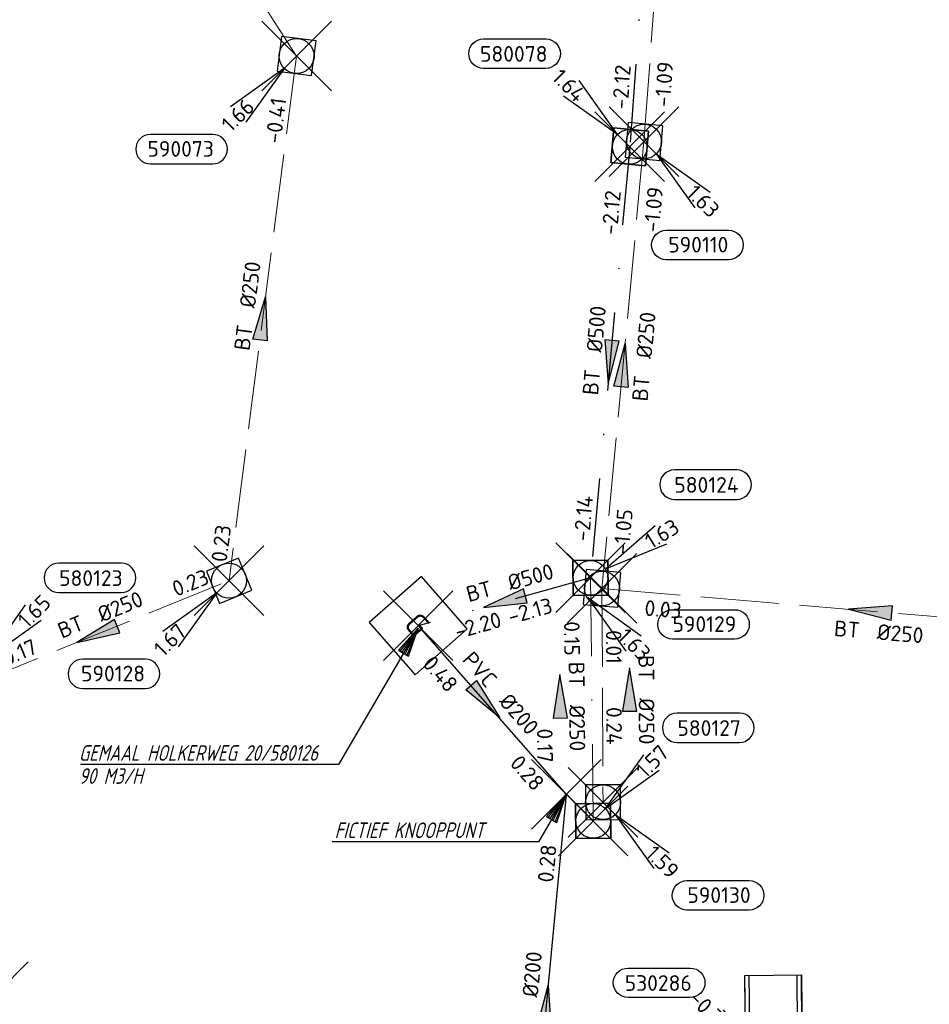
# Model space of a CAD drawing. Header units: metres. Extents: x 153343 to 157271, y 461673 to 467005.
# Tile 95 of 191: x 155216 to 155294, y 464945 to 465029. Entities that reach past the tile are written whole.
import ezdxf
from ezdxf.enums import TextEntityAlignment as Align
from ezdxf.lldxf.tags import DXFTag

# ---------------------------------------------------------------- set-up
doc = ezdxf.new("R2010")
doc.units = ezdxf.units.M
doc.header["$LTSCALE"] = 0.75
doc.header["$PDMODE"] = 3
doc.header["$PDSIZE"] = 3
doc.linetypes.add('RI-HWA_BETON', pattern=[11.4, 9, -2.4])
doc.linetypes.add('RI-VWA_BETON', pattern=[19, 9, -5, 0, -5])
doc.layers.get('0').update_dxf_attribs({"lineweight": 25})
doc.layers.get('defpoints').update_dxf_attribs({"lineweight": 25})
for name, color, linetype in [('B-OI-RI-AANPIJLING', 1, 'Continuous'), ('B-OI-RI-HWA_PUTNUMMER-S @ 0.75', 151, 'Continuous'), ('B-OI-RI-PERSLEIDING_TRANSPORTLEIDING_PVC_200-G', 210, 'RI-PERS'), ('B-OI-RI-VWA_PUTNUMMER-S @ 0.75', 33, 'Continuous'), ('B-OI-RI-VWA_TRANSPORTLEIDING_BETON_500-G', 33, 'RI-VWA_BETON'), ('fictief knooppunt', 7, 'Continuous'), ('gemaal', 7, 'Continuous')]:
    doc.layers.add(name, color=color, linetype=linetype)
for name, color, linetype, lineweight in [('B-OI-RI-HWA_RIOOLPUT_INSPECTIEPUT-S', 151, 'Continuous', 25), ('B-OI-RI-HWA_STROOMRICHTING-S @ 0.75', 151, 'Continuous', 25), ('B-OI-RI-HWA_TRANSPORTLEIDING_BETON_250-G', 151, 'RI-HWA_BETON', 18), ('B-OI-RI-HWA_UITSTROOMBAK-S @ 0.75', 151, 'Continuous', 25), ('B-OI-RI-PERSLEIDING_GEMAAL-S @ 0.75', 210, 'Continuous', 25), ('B-OI-RI-VWA_RIOOLPUT_INSPECTIEPUT_BETON-S', 33, 'Continuous', 25), ('B-OI-RI-VWA_STROOMRICHTING-S @ 0.75', 33, 'Continuous', 25), ('B-OI-RI-VWA_TRANSPORTLEIDING_BETON_250-G', 33, 'RI-VWA_BETON', 18), ('N-OI-RI-BIJZONDERDERHEDEN-T18', 134, 'Continuous', 18)]:
    doc.layers.add(name, color=color, linetype=linetype, lineweight=lineweight)
doc.layers.add('inspectieput', color=7, linetype='Continuous', plot=False)
doc.styles.add('NLCS-ISO', font='isocpeur.ttf')
doc.styles.add('NLCS-ISO-M750-T18_CURSIEF', font='NLCS-ISO.ttf', dxfattribs={"oblique": 15, "height": 1.35})
doc.styles.get("Standard").update_dxf_attribs({"font": 'txt.shx'})
tags = doc.linetypes.add('RI-PERS', pattern='A,7,-2,["P",Standard,S=1.8,R=0,X=-0.5,Y=-0.9],-2,7,-2,[102,NLCS.SHX,S=1,R=180,X=0,Y=0],-2', length=22).pattern_tags.tags
tags[6] = DXFTag(74, 10)

# ---------------------------------------------------------------- blocks, each defined once
blk = doc.blocks.new('*U1689')
at = {"ltscale": 0.1}
blk.add_hatch(color=256, dxfattribs=at).paths.add_polyline_path([(-2.5, 0), (2.5, -0.83), (2.5, 0.83)])
at = {"ltscale": 0.1, "flags": 128}
blk.add_lwpolyline([(-2.5, 0), (2.5, -0.83), (2.5, 0.83)], close=True, dxfattribs=at)
at = {"ltscale": 0.1, "style": 'NLCS-ISO'}
for tag, p in [('BOBL', (-21.6, -3.24)), ('MAT', (-1, -3.74))]:
    blk.add_attdef(tag, text='', height=1.8, dxfattribs=at).set_placement(p, align=Align.BOTTOM_RIGHT)
for tag, p in [('BOBR', (20.65, -3.23)), ('DIA', (1, -3.74))]:
    blk.add_attdef(tag, text='', height=1.8, dxfattribs=at).set_placement(p, align=Align.BOTTOM_LEFT)
at = {"layer": 'defpoints', "ltscale": 0.1, "style": 'NLCS-ISO', "flags": 1}
blk.add_attdef('JVA', text='', height=1.8, dxfattribs=at).set_placement((0, -1), align=Align.TOP_CENTER)
blk = doc.blocks.new('*U1690')
at = {"ltscale": 0.1}
blk.add_hatch(color=256, dxfattribs=at).paths.add_polyline_path([(-2.5, 0), (2.5, -0.83), (2.5, 0.83)])
at = {"ltscale": 0.1, "flags": 128}
blk.add_lwpolyline([(-2.5, 0), (2.5, -0.83), (2.5, 0.83)], close=True, dxfattribs=at)
at = {"ltscale": 0.1, "style": 'NLCS-ISO'}
for tag, p in [('MAT', (-1, 0.5)), ('BOBL', (-2.94, -3.24))]:
    blk.add_attdef(tag, text='', height=1.8, dxfattribs=at).set_placement(p, align=Align.BOTTOM_RIGHT)
for tag, p in [('DIA', (1, 0.5)), ('BOBR', (2, -3.24))]:
    blk.add_attdef(tag, text='', height=1.8, dxfattribs=at).set_placement(p, align=Align.BOTTOM_LEFT)
at = {"layer": 'defpoints', "ltscale": 0.1, "style": 'NLCS-ISO', "flags": 1}
blk.add_attdef('JVA', text='', height=1.8, dxfattribs=at).set_placement((0, -1), align=Align.TOP_CENTER)
blk = doc.blocks.new('*U1742')
at = {"ltscale": 0.1}
blk.add_hatch(color=256, dxfattribs=at).paths.add_polyline_path([(-2.5, 0), (2.5, -0.83), (2.5, 0.83)])
at = {"ltscale": 0.1, "flags": 128}
blk.add_lwpolyline([(-2.5, 0), (2.5, -0.83), (2.5, 0.83)], close=True, dxfattribs=at)
at = {"ltscale": 0.1, "style": 'NLCS-ISO'}
for tag, p in [('BOBL', (-7.04, 0)), ('MAT', (-1, 0.5))]:
    blk.add_attdef(tag, text='', height=1.8, dxfattribs=at).set_placement(p, align=Align.BOTTOM_RIGHT)
for tag, p in [('DIA', (1, 0.5)), ('BOBR', (10.05, 0))]:
    blk.add_attdef(tag, text='', height=1.8, dxfattribs=at).set_placement(p, align=Align.BOTTOM_LEFT)
at = {"layer": 'defpoints', "ltscale": 0.1, "style": 'NLCS-ISO', "flags": 1}
blk.add_attdef('JVA', text='', height=1.8, dxfattribs=at).set_placement((0, -1), align=Align.TOP_CENTER)
blk = doc.blocks.new('*U1734')
at = {"ltscale": 0.1}
blk.add_hatch(color=256, dxfattribs=at).paths.add_polyline_path([(2.5, 0), (-2.5, -0.83), (-2.5, 0.83)])
at = {"ltscale": 0.1, "flags": 128}
blk.add_lwpolyline([(2.5, 0), (-2.5, -0.83), (-2.5, 0.83)], close=True, dxfattribs=at)
at = {"ltscale": 0.1, "style": 'NLCS-ISO'}
for tag, p in [('BOBL', (-16.45, -3.24)), ('MAT', (-1, -3.74))]:
    blk.add_attdef(tag, text='', height=1.8, dxfattribs=at).set_placement(p, align=Align.BOTTOM_RIGHT)
for tag, p in [('BOBR', (15.5, -3.24)), ('DIA', (1, -3.74))]:
    blk.add_attdef(tag, text='', height=1.8, dxfattribs=at).set_placement(p, align=Align.BOTTOM_LEFT)
at = {"layer": 'defpoints', "ltscale": 0.1, "style": 'NLCS-ISO', "flags": 1}
blk.add_attdef('JVA', text='', height=1.8, dxfattribs=at).set_placement((0, -1), align=Align.TOP_CENTER)
blk = doc.blocks.new('*U1737')
at = {"ltscale": 0.1}
blk.add_hatch(color=256, dxfattribs=at).paths.add_polyline_path([(-2.5, 0), (2.5, -0.83), (2.5, 0.83)])
at = {"ltscale": 0.1, "flags": 128}
blk.add_lwpolyline([(-2.5, 0), (2.5, -0.83), (2.5, 0.83)], close=True, dxfattribs=at)
at = {"ltscale": 0.1, "style": 'NLCS-ISO'}
for tag, p in [('BOBL', (-13.81, -3.24)), ('MAT', (-1, -3.74))]:
    blk.add_attdef(tag, text='', height=1.8, dxfattribs=at).set_placement(p, align=Align.BOTTOM_RIGHT)
for tag, p in [('BOBR', (8.56, -3.24)), ('DIA', (1, -3.74))]:
    blk.add_attdef(tag, text='', height=1.8, dxfattribs=at).set_placement(p, align=Align.BOTTOM_LEFT)
at = {"layer": 'defpoints', "ltscale": 0.1, "style": 'NLCS-ISO', "flags": 1}
blk.add_attdef('JVA', text='', height=1.8, dxfattribs=at).set_placement((0, -1), align=Align.TOP_CENTER)
blk = doc.blocks.new('*U1657')
at = {"ltscale": 0.1}
blk.add_hatch(color=256, dxfattribs=at).paths.add_polyline_path([(2.5, 0), (-2.5, -0.83), (-2.5, 0.83)])
at = {"ltscale": 0.1, "flags": 128}
blk.add_lwpolyline([(2.5, 0), (-2.5, -0.83), (-2.5, 0.83)], close=True, dxfattribs=at)
at = {"ltscale": 0.1, "style": 'NLCS-ISO'}
for tag, p in [('BOBL', (-24.13, 0)), ('MAT', (-1, 0.5))]:
    blk.add_attdef(tag, text='', height=1.8, dxfattribs=at).set_placement(p, align=Align.BOTTOM_RIGHT)
for tag, p in [('DIA', (1, 0.5)), ('BOBR', (20.11, -0.01))]:
    blk.add_attdef(tag, text='', height=1.8, dxfattribs=at).set_placement(p, align=Align.BOTTOM_LEFT)
at = {"layer": 'defpoints', "ltscale": 0.1, "style": 'NLCS-ISO', "flags": 1}
blk.add_attdef('JVA', text='', height=1.8, dxfattribs=at).set_placement((0, -1), align=Align.TOP_CENTER)
blk = doc.blocks.new('*U1712')
at = {"ltscale": 0.1}
blk.add_hatch(color=256, dxfattribs=at).paths.add_polyline_path([(2.5, 0), (-2.5, -0.83), (-2.5, 0.83)])
at = {"ltscale": 0.1, "flags": 128}
blk.add_lwpolyline([(2.5, 0), (-2.5, -0.83), (-2.5, 0.83)], close=True, dxfattribs=at)
at = {"ltscale": 0.1, "style": 'NLCS-ISO'}
for tag, p in [('MAT', (-1, 0.5)), ('BOBL', (-3.56, -3.24))]:
    blk.add_attdef(tag, text='', height=1.8, dxfattribs=at).set_placement(p, align=Align.BOTTOM_RIGHT)
for tag, p in [('DIA', (1, 0.5)), ('BOBR', (7.16, -3.25))]:
    blk.add_attdef(tag, text='', height=1.8, dxfattribs=at).set_placement(p, align=Align.BOTTOM_LEFT)
at = {"layer": 'defpoints', "ltscale": 0.1, "style": 'NLCS-ISO', "flags": 1}
blk.add_attdef('JVA', text='', height=1.8, dxfattribs=at).set_placement((0, -1), align=Align.TOP_CENTER)
blk = doc.blocks.new('*U1713')
at = {"ltscale": 0.1}
blk.add_hatch(color=256, dxfattribs=at).paths.add_polyline_path([(2.5, 0), (-2.5, -0.83), (-2.5, 0.83)])
at = {"ltscale": 0.1, "flags": 128}
blk.add_lwpolyline([(2.5, 0), (-2.5, -0.83), (-2.5, 0.83)], close=True, dxfattribs=at)
at = {"ltscale": 0.1, "style": 'NLCS-ISO'}
for tag, p in [('BOBL', (-15.24, 0)), ('MAT', (-1, 0.5))]:
    blk.add_attdef(tag, text='', height=1.8, dxfattribs=at).set_placement(p, align=Align.BOTTOM_RIGHT)
for tag, p in [('DIA', (1, 0.5)), ('BOBR', (14.29, 0))]:
    blk.add_attdef(tag, text='', height=1.8, dxfattribs=at).set_placement(p, align=Align.BOTTOM_LEFT)
at = {"layer": 'defpoints', "ltscale": 0.1, "style": 'NLCS-ISO', "flags": 1}
blk.add_attdef('JVA', text='', height=1.8, dxfattribs=at).set_placement((0, -1), align=Align.TOP_CENTER)
blk = doc.blocks.new('*U1707')
at = {"ltscale": 0.1}
blk.add_hatch(color=256, dxfattribs=at).paths.add_polyline_path([(-2.5, 0), (2.5, -0.83), (2.5, 0.83)])
at = {"ltscale": 0.1, "flags": 128}
blk.add_lwpolyline([(-2.5, 0), (2.5, -0.83), (2.5, 0.83)], close=True, dxfattribs=at)
at = {"ltscale": 0.1, "style": 'NLCS-ISO'}
for tag, p in [('BOBL', (-4.63, 0)), ('MAT', (-1, 0.5))]:
    blk.add_attdef(tag, text='', height=1.8, dxfattribs=at).set_placement(p, align=Align.BOTTOM_RIGHT)
for tag, p in [('DIA', (1, 0.5)), ('BOBR', (3.68, -3.24))]:
    blk.add_attdef(tag, text='', height=1.8, dxfattribs=at).set_placement(p, align=Align.BOTTOM_LEFT)
at = {"layer": 'defpoints', "ltscale": 0.1, "style": 'NLCS-ISO', "flags": 1}
blk.add_attdef('JVA', text='', height=1.8, dxfattribs=at).set_placement((0, -1), align=Align.TOP_CENTER)
blk = doc.blocks.new('*U1708')
at = {"ltscale": 0.1}
blk.add_hatch(color=256, dxfattribs=at).paths.add_polyline_path([(-2.5, 0), (2.5, -0.83), (2.5, 0.83)])
at = {"ltscale": 0.1, "flags": 128}
blk.add_lwpolyline([(-2.5, 0), (2.5, -0.83), (2.5, 0.83)], close=True, dxfattribs=at)
at = {"ltscale": 0.1, "style": 'NLCS-ISO'}
for tag, p in [('MAT', (-1, 0.5)), ('BOBL', (-0.94, -3.24))]:
    blk.add_attdef(tag, text='', height=1.8, dxfattribs=at).set_placement(p, align=Align.BOTTOM_RIGHT)
for tag, p in [('DIA', (1, 0.5)), ('BOBR', (0, -3.24))]:
    blk.add_attdef(tag, text='', height=1.8, dxfattribs=at).set_placement(p, align=Align.BOTTOM_LEFT)
at = {"layer": 'defpoints', "ltscale": 0.1, "style": 'NLCS-ISO', "flags": 1}
blk.add_attdef('JVA', text='', height=1.8, dxfattribs=at).set_placement((0, -1), align=Align.TOP_CENTER)
blk = doc.blocks.new('*U1632')
at = {"ltscale": 0.1}
blk.add_hatch(color=256, dxfattribs=at).paths.add_polyline_path([(-2.5, 0), (2.5, -0.83), (2.5, 0.83)])
at = {"ltscale": 0.1, "flags": 128}
blk.add_lwpolyline([(-2.5, 0), (2.5, -0.83), (2.5, 0.83)], close=True, dxfattribs=at)
at = {"ltscale": 0.1, "style": 'NLCS-ISO'}
for tag, p in [('BOBL', (-15.52, 0)), ('MAT', (-1, 0.5))]:
    blk.add_attdef(tag, text='', height=1.8, dxfattribs=at).set_placement(p, align=Align.BOTTOM_RIGHT)
for tag, p in [('DIA', (1, 0.5)), ('BOBR', (14.58, 0))]:
    blk.add_attdef(tag, text='', height=1.8, dxfattribs=at).set_placement(p, align=Align.BOTTOM_LEFT)
at = {"layer": 'defpoints', "ltscale": 0.1, "style": 'NLCS-ISO', "flags": 1}
blk.add_attdef('JVA', text='', height=1.8, dxfattribs=at).set_placement((0, -1), align=Align.TOP_CENTER)
blk = doc.blocks.new('*U1661')
at = {"ltscale": 0.1}
blk.add_hatch(color=256, dxfattribs=at).paths.add_polyline_path([(-2.5, 0), (2.5, -0.83), (2.5, 0.83)])
at = {"ltscale": 0.1, "flags": 128}
blk.add_lwpolyline([(-2.5, 0), (2.5, -0.83), (2.5, 0.83)], close=True, dxfattribs=at)
at = {"ltscale": 0.1, "style": 'NLCS-ISO'}
for tag, p in [('BOBL', (-14.56, 0)), ('MAT', (-1, 0.5))]:
    blk.add_attdef(tag, text='', height=1.8, dxfattribs=at).set_placement(p, align=Align.BOTTOM_RIGHT)
for tag, p in [('DIA', (1, 0.5)), ('BOBR', (13.61, 0))]:
    blk.add_attdef(tag, text='', height=1.8, dxfattribs=at).set_placement(p, align=Align.BOTTOM_LEFT)
at = {"layer": 'defpoints', "ltscale": 0.1, "style": 'NLCS-ISO', "flags": 1}
blk.add_attdef('JVA', text='', height=1.8, dxfattribs=at).set_placement((0, -1), align=Align.TOP_CENTER)
blk = doc.blocks.new('B-SRI-PUT_HWA-SO')
at = {"lineweight": -3, "flags": 128}
blk.add_lwpolyline([(-2, -2), (2, -2), (2, 2), (-2, 2)], close=True, dxfattribs=at)
at = {"lineweight": -3}
blk.add_circle((0, 0), 2, dxfattribs=at)
blk = doc.blocks.new('*U247')
for q in [(5.83, -7.6), (7.6, -5.83)]:
    blk.add_line((1.41, -1.41), q)
blk.add_lwpolyline([(16.81, -12.39), (9.65, -12.39, -1), (9.65, -9.01), (16.81, -9.01, -1)], format="xyb", close=True)
at = {"ltscale": 0.1, "style": 'NLCS-ISO'}
blk.add_attdef('PUTHGT', text='', height=1.8, rotation=315, dxfattribs=at).set_placement((5.39, -5.43), align=Align.MIDDLE_LEFT)
blk.add_attdef('PUTNR', text='', height=1.8, dxfattribs=at).set_placement((13.33, -8.87), align=Align.MIDDLE_CENTER)
blk = doc.blocks.new('*U940')
for q in [(5.83, -7.6), (7.6, -5.83)]:
    blk.add_line((1.41, -1.41), q)
blk.add_lwpolyline([(18.33, -6.22), (11.18, -6.22, -1), (11.18, -2.84), (18.33, -2.84, -1)], format="xyb", close=True)
at = {"ltscale": 0.1, "style": 'NLCS-ISO'}
blk.add_attdef('PUTNR', text='', height=1.8, dxfattribs=at).set_placement((14.86, -2.7), align=Align.MIDDLE_CENTER)
blk.add_attdef('PUTHGT', text='', height=1.8, rotation=315, dxfattribs=at).set_placement((5.39, -5.43), align=Align.MIDDLE_LEFT)
blk = doc.blocks.new('*U942')
for q in [(5.83, -7.6), (7.6, -5.83)]:
    blk.add_line((1.41, -1.41), q)
blk.add_lwpolyline([(9.72, -13.57), (2.56, -13.57, -1), (2.56, -10.19), (9.72, -10.19, -1)], format="xyb", close=True)
at = {"ltscale": 0.1, "style": 'NLCS-ISO'}
blk.add_attdef('PUTHGT', text='', height=1.8, rotation=315, dxfattribs=at).set_placement((5.39, -5.43), align=Align.MIDDLE_LEFT)
blk.add_attdef('PUTNR', text='', height=1.8, dxfattribs=at).set_placement((6.24, -10.05), align=Align.MIDDLE_CENTER)
blk = doc.blocks.new('*U241')
for q in [(-7.6, -5.83), (-5.83, -7.6)]:
    blk.add_line((-1.41, -1.41), q)
blk.add_lwpolyline([(-16.81, -12.39), (-9.65, -12.39, 1), (-9.65, -9.01), (-16.81, -9.01, 1)], format="xyb", close=True)
at = {"ltscale": 0.1, "style": 'NLCS-ISO'}
blk.add_attdef('PUTHGT', text='', height=1.8, rotation=45, dxfattribs=at).set_placement((-8.44, -8.48), align=Align.MIDDLE_LEFT)
blk.add_attdef('PUTNR', text='', height=1.8, dxfattribs=at).set_placement((-13.33, -8.87), align=Align.MIDDLE_CENTER)
blk = doc.blocks.new('*U43')
for q in [(5.83, 7.6), (7.6, 5.83)]:
    blk.add_line((1.41, 1.41), q)
blk.add_lwpolyline([(16.81, 12.39), (9.65, 12.39, 1), (9.65, 9.01), (16.81, 9.01, 1)], format="xyb", close=True)
at = {"ltscale": 0.1, "style": 'NLCS-ISO'}
blk.add_attdef('PUTHGT', text='', height=1.8, rotation=45, dxfattribs=at).set_placement((5.39, 5.43), align=Align.MIDDLE_LEFT)
blk.add_attdef('PUTNR', text='', height=1.8, dxfattribs=at).set_placement((13.33, 10.67), align=Align.MIDDLE_CENTER)
blk = doc.blocks.new('SRI-GEMAAL-SO')
at = {"lineweight": -3, "flags": 128}
blk.add_lwpolyline([(-4, -4), (4, -4), (4, 4), (-4, 4)], close=True, dxfattribs=at)
at = {"ltscale": 0.1, "style": 'NLCS-ISO'}
blk.add_text('G', height=2.5, dxfattribs=at).set_placement((-0.17, -0.01), align=Align.MIDDLE_CENTER)
blk = doc.blocks.new('*U918')
for q in [(7.45, 6.02), (8.76, 3.89)]:
    blk.add_line((1.71, 1.04), q)
blk.add_lwpolyline([(16.81, 12.39), (9.65, 12.39, 1), (9.65, 9.01), (16.81, 9.01, 1)], format="xyb", close=True)
at = {"ltscale": 0.1, "style": 'NLCS-ISO'}
blk.add_attdef('PUTNR', text='', height=1.8, dxfattribs=at).set_placement((13.33, 10.67), align=Align.MIDDLE_CENTER)
blk.add_attdef('PUTHGT', text='', height=1.8, rotation=31.4423, dxfattribs=at).set_placement((6.51, 4.01), align=Align.MIDDLE_LEFT)
blk = doc.blocks.new('*U260')
for q in [(-5.83, 7.6), (-7.6, 5.83)]:
    blk.add_line((-1.41, 1.41), q)
blk.add_lwpolyline([(-16.81, 12.39), (-9.65, 12.39, -1), (-9.65, 9.01), (-16.81, 9.01, -1)], format="xyb", close=True)
at = {"ltscale": 0.1, "style": 'NLCS-ISO'}
blk.add_attdef('PUTNR', text='', height=1.8, dxfattribs=at).set_placement((-13.33, 10.67), align=Align.MIDDLE_CENTER)
blk.add_attdef('PUTHGT', text='', height=1.8, rotation=315, dxfattribs=at).set_placement((-8.44, 8.48), align=Align.MIDDLE_LEFT)
blk = doc.blocks.new('SRI-UITSTROOMBAK-SO')
at = {"color": 7}
for p, q in [((-3.25, 11.56), (3.25, 11.56)), ((-3.25, 0), (-3.25, 11.56)), ((-2.75, 0.5), (-2.75, 11.56)), ((2.75, 0.5), (2.75, 11.56)), ((3.25, 0), (3.25, 11.56)), ((-3.25, 0), (3.25, 0)), ((-2.75, 0.5), (2.75, 0.5))]:
    blk.add_line(p, q, dxfattribs=at)
at = {"flags": 128}
blk.add_lwpolyline([(-3.25, 11.56), (3.25, 11.56), (3.25, 0), (-3.25, 0)], close=True, dxfattribs=at)
blk = doc.blocks.new('*U255')
for q in [(-5.83, 7.6), (-7.6, 5.83)]:
    blk.add_line((-1.41, 1.41), q)
blk.add_lwpolyline([(-16.81, 12.39), (-9.65, 12.39, -1), (-9.65, 9.01), (-16.81, 9.01, -1)], format="xyb", close=True)
at = {"ltscale": 0.1, "style": 'NLCS-ISO'}
blk.add_attdef('PUTNR', text='', height=1.8, dxfattribs=at).set_placement((-13.33, 10.67), align=Align.MIDDLE_CENTER)
blk.add_attdef('PUTHGT', text='', height=1.8, rotation=315, dxfattribs=at).set_placement((-8.44, 8.48), align=Align.MIDDLE_LEFT)
blk = doc.blocks.new('B-SRI-PUT_VWA-SO')
at = {"flags": 128}
blk.add_lwpolyline([(-2, 2), (2, 2), (2, -2), (-2, -2)], close=True, dxfattribs=at)
at = {"lineweight": -3, "flags": 128}
blk.add_lwpolyline([(2, -2), (2, 2), (-2, 2), (-2, -2)], close=True, dxfattribs=at)
at = {"lineweight": -3}
blk.add_circle((0, 0), 2, dxfattribs=at)

msp = doc.modelspace()

# ---------------------------------------------------------------- linework, layer by layer
at = {"layer": 'B-OI-RI-AANPIJLING', "transparency": 33554610, "flags": 128}
for points in [[(155250.03, 464976.91), (155248.326, 464975.011), (155249.206, 464974.495), (155250.03, 464976.91), (155249.059, 464974.581), (155248.913, 464974.667), (155250.03, 464976.91), (155248.619, 464974.839), (155248.473, 464974.925), (155250.03, 464976.91), (155243.154, 464965.179), (155220.905, 464965.179)], [(155262.8, 464962.6), (155261.096, 464960.701), (155261.976, 464960.185), (155262.8, 464962.6), (155261.829, 464960.271), (155261.683, 464960.357), (155262.8, 464962.6), (155261.389, 464960.529), (155261.243, 464960.615), (155262.8, 464962.6), (155260.406, 464958.516), (155242.627, 464958.516)]]:
    msp.add_lwpolyline(points, dxfattribs=at)
at = {"layer": 'B-OI-RI-HWA_TRANSPORTLEIDING_BETON_250-G', "transparency": 33554610}
for p, q in [((155239.55, 465026.22), (155216.34, 465062.06)), ((155269.5, 465018.85), (155272.05, 465053.48)), ((155239.55, 465026.22), (155233.72, 464981.01)), ((155269.5, 465018.85), (155265.88, 464980.34)), ((155210.95, 464971.78), (155233.72, 464981.01)), ((155265.88, 464980.34), (155265.97, 464961.92)), ((155265.88, 464980.34), (155312.12, 464976.45))]:
    msp.add_line(p, q, dxfattribs=at)
at = {"layer": 'B-OI-RI-PERSLEIDING_TRANSPORTLEIDING_PVC_200-G', "transparency": 33554610}
for p, q in [((155250.03, 464977.13), (155262.8, 464962.6)), ((155262.8, 464962.6), (155259.3, 464925.9))]:
    msp.add_line(p, q, dxfattribs=at)
at = {"layer": 'B-OI-RI-VWA_TRANSPORTLEIDING_BETON_250-G', "transparency": 33554610}
msp.add_line((155264.89, 464981.26), (155265.12, 464960.31), dxfattribs=at)
at = {"layer": 'B-OI-RI-VWA_TRANSPORTLEIDING_BETON_500-G', "transparency": 33554610}
for p, q in [((155270.85, 465054.15), (155268.27, 465018.4)), ((155268.27, 465018.4), (155264.89, 464981.26)), ((155264.89, 464981.26), (155250.03, 464977.13))]:
    msp.add_line(p, q, dxfattribs=at)
at = {"layer": 'fictief knooppunt', "color": 0, "transparency": 33554610}
msp.add_point((155262.8, 464962.6), dxfattribs=at)
at = {"layer": 'gemaal', "color": 0, "transparency": 33554610}
msp.add_point((155250.03, 464977.13), dxfattribs=at)
at = {"layer": 'inspectieput', "color": 0, "transparency": 33554610}
for p in [(155239.55, 465026.22), (155268.27, 465018.4), (155269.5, 465018.85), (155233.72, 464981.01), (155264.89, 464981.26), (155265.88, 464980.34), (155265.97, 464961.92), (155265.12, 464960.31), (155213.4, 464945.18)]:
    msp.add_point(p, dxfattribs=at)

# ---------------------------------------------------------------- block references
at = {"layer": 'B-OI-RI-HWA_PUTNUMMER-S @ 0.75', "color": 0, "transparency": 33554610}
ref = msp.add_blockref('*U241', (155239.55, 465026.22), dxfattribs=dict(at, xscale=0.75, yscale=0.75, zscale=0.75))
ref.add_attrib('PUTNR', '590073', dxfattribs={"layer": '0', "ltscale": 0.1, "height": 1.35, "style": 'NLCS-ISO'}).set_placement((155229.55, 465018.22), align=Align.MIDDLE_CENTER)
ref.add_attrib('PUTHGT', '1.66', dxfattribs={"layer": '0', "ltscale": 0.1, "height": 1.35, "rotation": 45, "style": 'NLCS-ISO'}).set_placement((155233.409, 465020.049), align=Align.MIDDLE_LEFT)
ref = msp.add_blockref('*U942', (155269.5, 465018.85), dxfattribs=dict(at, xscale=0.75, yscale=0.75, zscale=0.75))
ref.add_attrib('PUTNR', '590110', dxfattribs={"layer": '0', "ltscale": 0.1, "height": 1.35, "style": 'NLCS-ISO'}).set_placement((155274.182, 465009.965), align=Align.MIDDLE_CENTER)
ref.add_attrib('PUTHGT', '1.63', dxfattribs={"layer": '0', "ltscale": 0.1, "height": 1.35, "rotation": 315, "style": 'NLCS-ISO'}).set_placement((155273.541, 465014.779), align=Align.MIDDLE_LEFT)
ref = msp.add_blockref('*U241', (155233.72, 464981.01), dxfattribs=dict(at, xscale=0.75, yscale=0.75, zscale=0.75))
ref.add_attrib('PUTNR', '590128', dxfattribs={"layer": '0', "ltscale": 0.1, "height": 1.35, "style": 'NLCS-ISO'}).set_placement((155223.72, 464973.01), align=Align.MIDDLE_CENTER)
ref.add_attrib('PUTHGT', '1.67', dxfattribs={"layer": '0', "ltscale": 0.1, "height": 1.35, "rotation": 45, "style": 'NLCS-ISO'}).set_placement((155227.579, 464974.839), align=Align.MIDDLE_LEFT)
ref = msp.add_blockref('*U940', (155263.567, 464980.642), dxfattribs=dict(at, xscale=0.75, yscale=0.75, zscale=0.75))
ref.add_attrib('PUTNR', '590129', dxfattribs={"layer": '0', "ltscale": 0.1, "height": 1.35, "style": 'NLCS-ISO'}).set_placement((155274.709, 464977.269), align=Align.MIDDLE_CENTER)
ref.add_attrib('PUTHGT', '1.63', dxfattribs={"layer": '0', "ltscale": 0.1, "height": 1.35, "rotation": 315, "style": 'NLCS-ISO'}).set_placement((155267.608, 464976.571), align=Align.MIDDLE_LEFT)
ref = msp.add_blockref('*U247', (155265.97, 464961.92), dxfattribs=dict(at, xscale=0.75, yscale=0.75, zscale=0.75))
ref.add_attrib('PUTNR', '590130', dxfattribs={"layer": '0', "ltscale": 0.1, "height": 1.35, "style": 'NLCS-ISO'}).set_placement((155275.97, 464953.92), align=Align.MIDDLE_CENTER)
ref.add_attrib('PUTHGT', '1.59', dxfattribs={"layer": '0', "ltscale": 0.1, "height": 1.35, "rotation": 315, "style": 'NLCS-ISO'}).set_placement((155270.011, 464957.849), align=Align.MIDDLE_LEFT)
ref = msp.add_blockref('*U255', (155280.73, 464938.34), dxfattribs=dict(at, xscale=0.75, yscale=0.75, zscale=0.75))
ref.add_attrib('PUTNR', '530286', dxfattribs={"layer": '0', "ltscale": 0.1, "height": 1.35, "style": 'NLCS-ISO'}).set_placement((155270.73, 464946.34), align=Align.MIDDLE_CENTER)
ref.add_attrib('PUTHGT', '-0.30', dxfattribs={"layer": '0', "ltscale": 0.1, "height": 1.35, "rotation": 315, "style": 'NLCS-ISO'}).set_placement((155273.73, 464945.37), align=Align.MIDDLE_LEFT)
at = {"layer": 'B-OI-RI-HWA_RIOOLPUT_INSPECTIEPUT-S', "transparency": 33554610}
for p, xscale, yscale, zscale, rotation in [((155239.55, 465026.22), 0.75, 0.75, 0.75, 262.6520439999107), ((155269.5, 465018.85), 0.7500000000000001, 0.7500000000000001, 0.7500000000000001, 264.6298876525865), ((155233.72, 464981.01), 0.75, 0.75, 0.75, 202.0655632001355), ((155265.88, 464980.34), 0.7500000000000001, 0.7500000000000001, 0.7500000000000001, 355.191241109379), ((155265.97, 464961.92), 0.7500000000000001, 0.7500000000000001, 0.7500000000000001, 90.27994457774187)]:
    msp.add_blockref('B-SRI-PUT_HWA-SO', p, dxfattribs=dict(at, xscale=xscale, yscale=yscale, zscale=zscale, rotation=rotation))
at = {"layer": 'B-OI-RI-HWA_STROOMRICHTING-S @ 0.75', "color": 0, "transparency": 33554610, "xscale": 0.75, "yscale": 0.75, "zscale": 0.75}
for name, p, rotation, values in [('*U1737', (155270.775, 465036.165), 85.78859298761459, {'MAT': 'BT', 'DIA': '%%c250', 'BOBL': '-1.09', 'BOBR': '-1.02'}), ('*U1657', (155236.635, 465003.615), 82.65204399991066, {'MAT': 'BT', 'DIA': '%%c250', 'BOBL': '0.23', 'BOBR': '-0.41'}), ('*U1734', (155267.69, 464999.595), 84.62988765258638, {'MAT': 'BT', 'DIA': '%%c250', 'BOBL': '-1.05', 'BOBR': '-1.09'}), ('*U1742', (155222.335, 464976.395), 22.06556320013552, {'MAT': 'BT', 'DIA': '%%c250', 'BOBL': '0.17', 'BOBR': '0.23'}), ('*U1689', (155289, 464978.395), 355.191241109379, {'MAT': 'BT', 'DIA': '%%c250', 'BOBL': '0.03', 'BOBR': '0.21'}), ('*U1690', (155268.257, 464971.637), 270.2799445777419, {'MAT': 'BT', 'DIA': '%%c250', 'BOBL': '0.01', 'BOBR': '0.24'})]:
    msp.add_blockref(name, p, dxfattribs=dict(at, rotation=rotation)).add_auto_attribs(values)
at = {"layer": 'B-OI-RI-HWA_UITSTROOMBAK-S @ 0.75', "color": 0, "transparency": 33554610, "xscale": 0.75, "yscale": 0.75, "zscale": 0.75, "rotation": 0.6132341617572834}
msp.add_blockref('SRI-UITSTROOMBAK-SO', (155280.73, 464938.34), dxfattribs=at)
at = {"layer": 'B-OI-RI-PERSLEIDING_GEMAAL-S @ 0.75', "color": 0, "transparency": 33554610, "xscale": 0.75, "yscale": 0.75, "zscale": 0.75, "rotation": 311.3113108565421}
msp.add_blockref('SRI-GEMAAL-SO', (155250.03, 464977.13), dxfattribs=at)
at = {"layer": 'B-OI-RI-VWA_PUTNUMMER-S @ 0.75', "color": 0, "transparency": 33554610, "xscale": 0.75, "yscale": 0.75, "zscale": 0.75}
for name, p, values in [('*U260', (155268.27, 465018.4), {'PUTNR': '580078', 'PUTHGT': '1.64'}), ('*U918', (155264.89, 464981.26), {'PUTNR': '580124', 'PUTHGT': '1.63'}), ('*U43', (155211.81, 464973.23), {'PUTNR': '580123', 'PUTHGT': '1.65'}), ('*U43', (155265.12, 464960.31), {'PUTNR': '580127', 'PUTHGT': '1.57'})]:
    msp.add_blockref(name, p, dxfattribs=at).add_auto_attribs(values)
at = {"layer": 'B-OI-RI-VWA_RIOOLPUT_INSPECTIEPUT_BETON-S', "transparency": 33554610}
for p, xscale, yscale, zscale, rotation in [((155268.27, 465018.4), 0.75, 0.75, 0.75, 264.8000073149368), ((155264.89, 464981.26), 0.7500000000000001, 0.7500000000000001, 0.7500000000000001, 270.6289976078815), ((155265.12, 464960.31), 0.7499999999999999, 0.7499999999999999, 0.7499999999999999, 90.62899760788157)]:
    msp.add_blockref('B-SRI-PUT_VWA-SO', p, dxfattribs=dict(at, xscale=xscale, yscale=yscale, zscale=zscale, rotation=rotation))
at = {"layer": 'B-OI-RI-VWA_STROOMRICHTING-S @ 0.75', "color": 0, "transparency": 33554610}
for name, p, xscale, yscale, zscale, rotation, values in [('*U1661', (155269.56, 465036.275), 0.75, 0.75, 0.75, 85.87224392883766, {'MAT': 'BT', 'DIA': '%%c500', 'BOBL': '-2.12', 'BOBR': '-2.10'}), ('*U1632', (155266.58, 464999.83), 0.75, 0.75, 0.75, 84.80000731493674, {'MAT': 'BT', 'DIA': '%%c500', 'BOBL': '-2.14', 'BOBR': '-2.12'}), ('*U1708', (155257.46, 464979.195), 0.75, 0.75, 0.75, 15.53206515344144, {'MAT': 'BT', 'DIA': '%%c500', 'BOBL': '-2.20', 'BOBR': '-2.13'}), ('*U1707', (155262.261, 464971.049), 0.7499999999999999, 0.7499999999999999, 0.7499999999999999, 270.6289976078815, {'MAT': 'BT', 'DIA': '%%c250', 'BOBL': '0.15', 'BOBR': '0.17'}), ('*U1712', (155255.835, 464970.603), 0.75, 0.75, 0.75, 311.3113108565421, {'MAT': 'PVC', 'DIA': '%%c200', 'BOBL': '0.48', 'BOBR': '0.28'}), ('*U1713', (155261.05, 464944.25), 0.75, 0.75, 0.75, 84.55230063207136, {'MAT': 'PVC', 'DIA': '%%c200', 'BOBL': '0.41', 'BOBR': '0.28'})]:
    msp.add_blockref(name, p, dxfattribs=dict(at, xscale=xscale, yscale=yscale, zscale=zscale, rotation=rotation)).add_auto_attribs(values)

# ---------------------------------------------------------------- texts
at = {"layer": 'N-OI-RI-BIJZONDERDERHEDEN-T18', "transparency": 33554610, "style": 'NLCS-ISO-M750-T18_CURSIEF', "oblique": 15, "width": 0.8}
for s, p in [('GEMAAL HOLKERWEG 20/580126', (155220.779, 464965.491)), ('90 M3/H', (155220.779, 464963.5)), ('FICTIEF KNOOPPUNT', (155242.828, 464958.828))]:
    msp.add_text(s, height=1.35, dxfattribs=at).set_placement(p)

doc.saveas('drawing.dxf')
